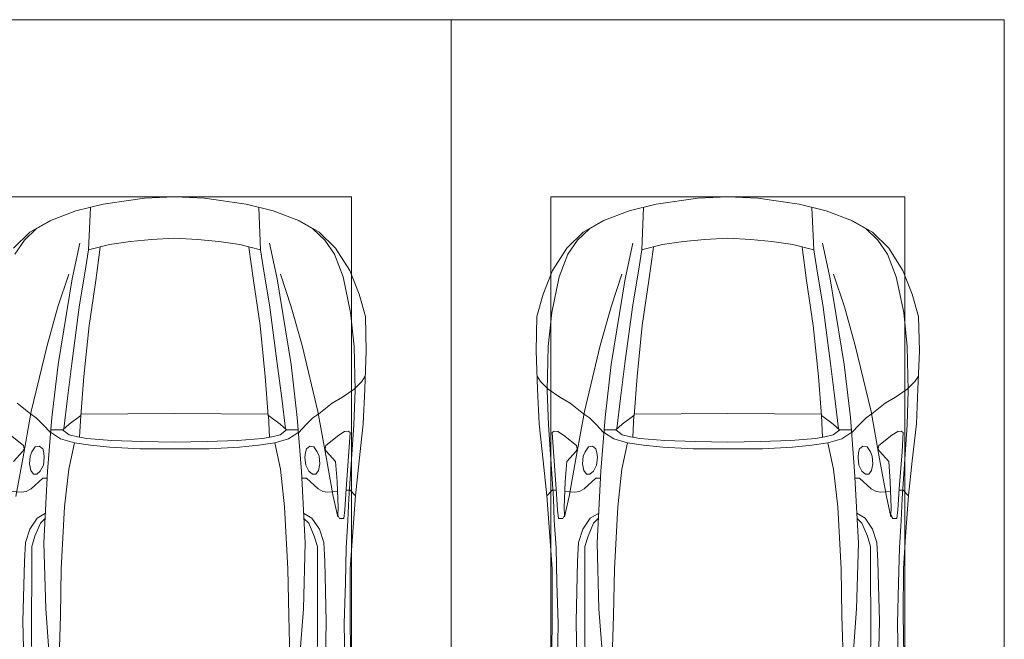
# Model space of a CAD drawing. Header units: millimetres. Extents: x -32229 to 169101, y -13689 to 125138.
# Tile 174 of 256: x 52485 to 56935, y 101550 to 104350. Entities that reach past the tile are written whole.
import ezdxf

# ---------------------------------------------------------------- set-up
doc = ezdxf.new("R2010")
doc.units = ezdxf.units.MM
doc.layers.add('A-DETL-GENF-OTLN', color=7, linetype='Continuous', lineweight=18)
doc.layers.add('C-PRKG-____-OTLN', color=7, linetype='Continuous', lineweight=18)

# ---------------------------------------------------------------- blocks, each defined once
blk = doc.blocks.new('АР_Машиноместо - 4900x2400_М__5300х2500_-3113489--01 ЭМ')
at = {"layer": 'A-DETL-GENF-OTLN', "color": 253, "lineweight": 13, "true_color": 0xaaaaaa}
for p, q in [((1250, 4500), (1114.6, 4493)), ((1250, 4500), (1385.4, 4493)), ((927, 4466.6), (804.4, 4436.7)), ((861.2, 4260.3), (869.3, 4451.1)), ((1114.6, 4493), (927, 4466.6)), ((1385.4, 4493), (1573, 4466.6)), ((1573, 4466.6), (1695.6, 4436.7)), ((1638.8, 4260.3), (1630.7, 4451.1)), ((804.4, 4436.7), (686, 4391.6)), ((1695.6, 4436.7), (1814, 4391.6)), ((686, 4391.6), (596.3, 4340.6)), ((1814, 4391.6), (1903.7, 4340.6)), ((596.3, 4340.6), (522.5, 4267.9)), ((1903.7, 4340.6), (1977.5, 4267.9)), ((955.5, 4283.9), (861, 4259.4)), ((914, 4272.5), (893.6, 4121.6)), ((1050.4, 4297.3), (955.5, 4283.9)), ((1146, 4306.7), (1050.4, 4297.3)), ((1250, 4312), (1146, 4306.7)), ((1250, 4312), (1354, 4306.7)), ((1354, 4306.7), (1449.6, 4297.3)), ((1449.6, 4297.3), (1544.5, 4283.9)), ((1544.5, 4283.9), (1639, 4259.4)), ((1586, 4272.5), (1606.4, 4121.6)), ((1977.5, 4267.9), (2041.4, 4167)), ((2041.4, 4167), (2083.6, 4059.2)), ((893.6, 4121.6), (863.9, 3917.5)), ((1606.4, 4121.6), (1636.1, 3917.5)), ((2083.6, 4059.2), (2112.6, 3958.4)), ((863.9, 3917.5), (840.1, 3687.8)), ((1636.1, 3917.5), (1659.9, 3687.8)), ((2112.6, 3958.4), (2116, 3802.9)), ((2116, 3802.9), (2109.8, 3630)), ((840.1, 3687.8), (826.6, 3509.6)), ((1659.9, 3687.8), (1673.4, 3509.6)), ((2061.4, 3629.8), (2096.2, 3665.5)), ((2096.2, 3665.5), (2111.9, 3688.4)), ((2008.6, 3594.2), (2061.4, 3629.8)), ((2109.8, 3630), (2102.9, 3474.2)), ((598.3, 3518.6), (537.9, 3567)), ((1901.7, 3518.6), (1962.1, 3567)), ((1962.1, 3567), (2008.6, 3594.2)), ((624.9, 3501.2), (598.3, 3518.6)), ((1250, 3520.1), (827.2, 3517.2)), ((1250, 3520.1), (1672.8, 3517.2)), ((1875.1, 3501.2), (1901.7, 3518.6)), ((654.7, 3470.4), (624.9, 3501.2)), ((676.4, 3260.1), (695.7, 3502.8)), ((744.3, 3447), (773.2, 3472.4)), ((773.2, 3472.4), (825.6, 3512.1)), ((825.6, 3512.1), (821, 3413)), ((1674.4, 3512.1), (1679, 3413)), ((1726.8, 3472.4), (1674.4, 3512.1)), ((1755.7, 3447), (1726.8, 3472.4)), ((1823.6, 3260.1), (1804.3, 3502.8)), ((1845.3, 3470.4), (1875.1, 3501.2)), ((2102.9, 3474.2), (2084.3, 3305.9)), ((690.2, 3433.7), (654.7, 3470.4)), ((744.1, 3447.2), (691.3, 3447.2)), ((773, 3424.2), (744.1, 3447.2)), ((1727, 3424.2), (1755.7, 3447)), ((1755.7, 3447.2), (1808.7, 3447.2)), ((1809.8, 3433.7), (1845.3, 3470.4)), ((2018.5, 3439.1), (1992, 3422.8)), ((2033.8, 3441.1), (2018.5, 3439.1)), ((2043.4, 3434.5), (2033.8, 3441.1)), ((2037.8, 3347.3), (2043.4, 3434.5)), ((508, 3422.8), (566.8, 3375.1)), ((811.1, 3414.8), (773, 3424.2)), ((853.3, 3407.2), (811.1, 3414.8)), ((965.3, 3397.8), (853.3, 3407.2)), ((1102.5, 3394.3), (965.3, 3397.8)), ((1250, 3391.3), (1102.5, 3394.3)), ((1250, 3391.3), (1397.5, 3394.3)), ((1397.5, 3394.3), (1534.7, 3397.8)), ((1534.7, 3397.8), (1646.7, 3407.2)), ((1646.7, 3407.2), (1688.9, 3414.8)), ((1688.9, 3414.8), (1727, 3424.2)), ((1992, 3422.8), (1933.2, 3375.1)), ((564.6, 3349.7), (522.2, 3303.2)), ((569.7, 3360.7), (564.6, 3349.7)), ((566.8, 3375.1), (569.7, 3360.7)), ((597.1, 3327.4), (605.2, 3346.8)), ((605.2, 3346.8), (620, 3369.3)), ((620, 3369.3), (638.7, 3372.5)), ((638.7, 3372.5), (654.1, 3360.7)), ((654.1, 3360.7), (658.7, 3344.5)), ((658.7, 3344.5), (661.1, 3321.2)), ((1841.3, 3344.5), (1838.9, 3321.2)), ((1845.9, 3360.7), (1841.3, 3344.5)), ((1861.3, 3372.5), (1845.9, 3360.7)), ((1880, 3369.3), (1861.3, 3372.5)), ((1894.8, 3346.8), (1880, 3369.3)), ((1902.9, 3327.4), (1894.8, 3346.8)), ((1933.2, 3375.1), (1930.3, 3360.7)), ((1930.3, 3360.7), (1935.4, 3349.7)), ((1935.4, 3349.7), (1977.8, 3303.2)), ((2025.2, 3179.9), (2037.8, 3347.3)), ((593.6, 3292.5), (597.1, 3327.4)), ((661.1, 3321.2), (657.2, 3286.3)), ((1838.9, 3321.2), (1842.8, 3286.3)), ((1906.4, 3292.5), (1902.9, 3327.4)), ((1977.8, 3303.2), (1984.7, 3213.7)), ((2084.3, 3305.9), (2067.1, 3148.3)), ((599.8, 3262.3), (593.6, 3292.5)), ((612.1, 3245.7), (599.8, 3262.3)), ((643.2, 3259.9), (626.8, 3246.1)), ((657.2, 3286.3), (643.2, 3259.9)), ((659.3, 2936), (676.4, 3260.1)), ((1840.7, 2936), (1823.6, 3260.1)), ((1842.8, 3286.3), (1856.8, 3259.9)), ((1856.8, 3259.9), (1873.2, 3246.1)), ((1887.9, 3245.7), (1900.2, 3262.3)), ((1900.2, 3262.3), (1906.4, 3292.5)), ((654.5, 3228.1), (601.7, 3179.4)), ((626.8, 3246.1), (612.1, 3245.7)), ((674.6, 3227.6), (654.5, 3228.1)), ((1825.4, 3227.6), (1845.5, 3228.1)), ((1845.5, 3228.1), (1898.3, 3179.4)), ((1873.2, 3246.1), (1887.9, 3245.7)), ((1984.7, 3213.7), (1989.1, 3094.6)), ((558.4, 3165.4), (513.6, 3168)), ((579.5, 3167.7), (558.4, 3165.4)), ((601.7, 3179.4), (579.5, 3167.7)), ((1898.3, 3179.4), (1920.5, 3167.7)), ((1920.5, 3167.7), (1941.6, 3165.4)), ((1941.6, 3165.4), (1986.4, 3168)), ((2019.2, 3085), (2025.2, 3179.9)), ((2024.8, 3173.5), (2043.1, 3174.2)), ((2043.1, 3174.2), (2067.1, 3148.3)), ((2067.2, 3149.3), (2054, 2964.8)), ((1989.1, 3094.6), (1987.8, 3061.4)), ((2014.4, 3046.1), (2019.2, 3085)), ((665.1, 3046.1), (643.6, 3024.6)), ((1834.9, 3046.1), (1856.4, 3024.6)), ((1987.8, 3061.4), (1995.5, 3046.6)), ((1995.5, 3046.6), (2014.4, 3046.1)), ((643.6, 3024.6), (618.7, 2966.7)), ((1856.4, 3024.6), (1881.3, 2966.7)), ((618.7, 2966.7), (604.4, 2919.4)), ((1881.3, 2966.7), (1895.6, 2919.4)), ((2054, 2964.8), (2043.9, 2818.3)), ((604.4, 2919.4), (604.4, 2850.8)), ((667.8, 2638.3), (659.3, 2936)), ((1832.2, 2638.3), (1840.7, 2936)), ((1895.6, 2919.4), (1895.6, 2850.8)), ((604.4, 2850.8), (603.5, 2534.3)), ((1895.6, 2850.8), (1896.5, 2534.3)), ((2043.9, 2818.3), (2043.2, 2613.6)), ((684.8, 2406.5), (667.8, 2638.3)), ((1815.2, 2406.5), (1832.2, 2638.3)), ((2043.2, 2613.6), (2045.5, 2423.6)), ((603.5, 2534.3), (606.1, 2314.9)), ((1896.5, 2534.3), (1893.9, 2314.9))]:
    blk.add_line(p, q, dxfattribs=at)
at = {"layer": 'A-DETL-GENF-OTLN', "color": 254, "lineweight": 13, "true_color": 0xd4d4d4}
for p, q in [((696.3, 4395.8), (625, 4354.8)), ((1803.7, 4395.8), (1875, 4354.8)), ((625, 4354.8), (571.5, 4303.1)), ((1875, 4354.8), (1928.5, 4303.1)), ((571.5, 4303.1), (527.8, 4239.8)), ((786.9, 4128.3), (821.1, 4289.8)), ((1713.1, 4128.3), (1678.9, 4289.8)), ((1928.5, 4303.1), (1972.2, 4239.8)), ((849, 4182.8), (861.2, 4260.3)), ((1651, 4182.8), (1638.8, 4260.3)), ((1972.2, 4239.8), (2011.4, 4138.1)), ((722.7, 4001.8), (771.7, 4149.8)), ((819.4, 4000.8), (849, 4182.8)), ((1680.6, 4000.8), (1651, 4182.8)), ((1777.3, 4001.8), (1728.3, 4149.8)), ((723.2, 3741.5), (786.9, 4128.3)), ((1776.8, 3741.5), (1713.1, 4128.3)), ((2011.4, 4138.1), (2045.3, 3976.8)), ((673.6, 3827.1), (722.7, 4001.8)), ((785.7, 3746.6), (819.4, 4000.8)), ((1714.3, 3746.6), (1680.6, 4000.8)), ((1826.4, 3827.1), (1777.3, 4001.8)), ((2045.3, 3976.8), (2061.4, 3823.4)), ((602.3, 3530.2), (673.6, 3827.1)), ((1897.7, 3530.2), (1826.4, 3827.1)), ((2061.4, 3823.4), (2065.8, 3623.7)), ((695.7, 3502.8), (723.2, 3741.5)), ((765.5, 3589.1), (785.7, 3746.6)), ((1734.5, 3589.1), (1714.3, 3746.6)), ((1804.3, 3502.8), (1776.8, 3741.5)), ((2065.8, 3623.7), (2060.5, 3468.5)), ((749.1, 3450.8), (765.5, 3589.1)), ((1750.9, 3450.8), (1734.5, 3589.1)), ((564, 3316.2), (602.3, 3530.2)), ((1936, 3316.2), (1897.7, 3530.2)), ((734.6, 3405.8), (688.5, 3435.5)), ((1765.4, 3405.8), (1811.5, 3435.5)), ((2060.5, 3468.5), (2038, 3136.6)), ((797.1, 3388.2), (734.6, 3405.8)), ((771.7, 3268.5), (797.1, 3388.2)), ((870, 3377.1), (797.1, 3388.2)), ((1630, 3377.1), (1702.9, 3388.2)), ((1702.9, 3388.2), (1765.4, 3405.8)), ((1728.3, 3268.5), (1702.9, 3388.2)), ((957.1, 3368.9), (870, 3377.1)), ((1093.5, 3360.7), (957.1, 3368.9)), ((1250, 3360.7), (1093.5, 3360.7)), ((1250, 3360.7), (1406.5, 3360.7)), ((1406.5, 3360.7), (1542.9, 3368.9)), ((1542.9, 3368.9), (1630, 3377.1)), ((532.7, 3145.9), (564, 3316.2)), ((1967.3, 3145.9), (1936, 3316.2)), ((752.8, 3099), (771.7, 3268.5)), ((1747.2, 3099), (1728.3, 3268.5)), ((1987.5, 3053.2), (1967.3, 3145.9)), ((2038, 3136.6), (2033.7, 3036.3)), ((737.8, 2818.3), (752.8, 3099)), ((1762.2, 2818.3), (1747.2, 3099)), ((595.2, 2997.9), (629, 3048.1)), ((629, 3048.1), (666.7, 3069.7)), ((1871, 3048.1), (1833.3, 3069.7)), ((1904.8, 2997.9), (1871, 3048.1)), ((2033.7, 3036.3), (2026.1, 2913.7)), ((575.7, 2937.4), (595.2, 2997.9)), ((1924.3, 2937.4), (1904.8, 2997.9)), ((571.6, 2853.3), (575.7, 2937.4)), ((1928.4, 2853.3), (1924.3, 2937.4)), ((2026.1, 2913.7), (2022.2, 2754.7)), ((564.4, 2580.5), (571.6, 2853.3)), ((1935.6, 2580.5), (1928.4, 2853.3)), ((733.8, 2606.7), (737.8, 2818.3)), ((1766.2, 2606.7), (1762.2, 2818.3)), ((2022.2, 2754.7), (2016.7, 2571.4)), ((728.4, 2415.7), (733.8, 2606.7)), ((1771.6, 2415.7), (1766.2, 2606.7)), ((570.6, 2291.4), (564.4, 2580.5)), ((1929.4, 2291.4), (1935.6, 2580.5)), ((2016.7, 2571.4), (2022, 2290))]:
    blk.add_line(p, q, dxfattribs=at)
at = {"layer": 'C-PRKG-____-OTLN', "color": 253, "lineweight": 13, "true_color": 0xaaaaaa}
for p, q in [((2500, 5300), (0, 5300)), ((2500, 0), (2500, 5300)), ((450, 4500), (2050, 4500)), ((2050, 800), (2050, 4500))]:
    blk.add_line(p, q, dxfattribs=at)
blk = doc.blocks.new('АР_Машиноместо - 4900x2400_М__5300х2500_-V11--01 ЭМ')
at = {"layer": 'A-DETL-GENF-OTLN', "color": 254, "lineweight": 13, "true_color": 0xd4d4d4}
for p, q in [((483.3, -2571.4), (478, -2290)), ((570.6, -2291.4), (564.4, -2580.5)), ((1929.4, -2291.4), (1935.6, -2580.5)), ((2016.7, -2571.4), (2022, -2290)), ((728.4, -2415.7), (733.8, -2606.7)), ((1771.6, -2415.7), (1766.2, -2606.7)), ((477.8, -2754.7), (483.3, -2571.4)), ((564.4, -2580.5), (571.6, -2853.3)), ((1935.6, -2580.5), (1928.4, -2853.3)), ((2022.2, -2754.7), (2016.7, -2571.4)), ((733.8, -2606.7), (737.8, -2818.3)), ((1766.2, -2606.7), (1762.2, -2818.3)), ((473.9, -2913.7), (477.8, -2754.7)), ((2026.1, -2913.7), (2022.2, -2754.7)), ((737.8, -2818.3), (752.8, -3099)), ((1762.2, -2818.3), (1747.2, -3099)), ((571.6, -2853.3), (575.7, -2937.4)), ((1928.4, -2853.3), (1924.3, -2937.4)), ((466.3, -3036.3), (473.9, -2913.7)), ((2033.7, -3036.3), (2026.1, -2913.7)), ((575.7, -2937.4), (595.2, -2997.9)), ((1924.3, -2937.4), (1904.8, -2997.9)), ((595.2, -2997.9), (629, -3048.1)), ((1904.8, -2997.9), (1871, -3048.1)), ((462, -3136.6), (466.3, -3036.3)), ((512.5, -3053.2), (532.7, -3145.9)), ((629, -3048.1), (666.7, -3069.7)), ((1871, -3048.1), (1833.3, -3069.7)), ((1987.5, -3053.2), (1967.3, -3145.9)), ((2038, -3136.6), (2033.7, -3036.3)), ((752.8, -3099), (771.7, -3268.5)), ((1747.2, -3099), (1728.3, -3268.5)), ((439.5, -3468.5), (462, -3136.6)), ((532.7, -3145.9), (564, -3316.2)), ((1967.3, -3145.9), (1936, -3316.2)), ((2060.5, -3468.5), (2038, -3136.6)), ((771.7, -3268.5), (797.1, -3388.2)), ((1728.3, -3268.5), (1702.9, -3388.2)), ((564, -3316.2), (602.3, -3530.2)), ((1936, -3316.2), (1897.7, -3530.2)), ((870, -3377.1), (797.1, -3388.2)), ((957.1, -3368.9), (870, -3377.1)), ((1093.5, -3360.7), (957.1, -3368.9)), ((1250, -3360.7), (1093.5, -3360.7)), ((1250, -3360.7), (1406.5, -3360.7)), ((1406.5, -3360.7), (1542.9, -3368.9)), ((1542.9, -3368.9), (1630, -3377.1)), ((1630, -3377.1), (1702.9, -3388.2)), ((734.6, -3405.8), (688.5, -3435.5)), ((797.1, -3388.2), (734.6, -3405.8)), ((1702.9, -3388.2), (1765.4, -3405.8)), ((1765.4, -3405.8), (1811.5, -3435.5)), ((434.2, -3623.7), (439.5, -3468.5)), ((749.1, -3450.8), (765.5, -3589.1)), ((1750.9, -3450.8), (1734.5, -3589.1)), ((2065.8, -3623.7), (2060.5, -3468.5)), ((695.7, -3502.8), (723.2, -3741.5)), ((1804.3, -3502.8), (1776.8, -3741.5)), ((602.3, -3530.2), (673.6, -3827.1)), ((1897.7, -3530.2), (1826.4, -3827.1)), ((765.5, -3589.1), (785.7, -3746.6)), ((1734.5, -3589.1), (1714.3, -3746.6)), ((438.6, -3823.4), (434.2, -3623.7)), ((2061.4, -3823.4), (2065.8, -3623.7)), ((723.2, -3741.5), (786.9, -4128.3)), ((785.7, -3746.6), (819.4, -4000.8)), ((1714.3, -3746.6), (1680.6, -4000.8)), ((1776.8, -3741.5), (1713.1, -4128.3)), ((454.7, -3976.8), (438.6, -3823.4)), ((2045.3, -3976.8), (2061.4, -3823.4)), ((673.6, -3827.1), (722.7, -4001.8)), ((1826.4, -3827.1), (1777.3, -4001.8)), ((488.6, -4138.1), (454.7, -3976.8)), ((722.7, -4001.8), (771.7, -4149.8)), ((819.4, -4000.8), (849, -4182.8)), ((1680.6, -4000.8), (1651, -4182.8)), ((1777.3, -4001.8), (1728.3, -4149.8)), ((2011.4, -4138.1), (2045.3, -3976.8)), ((527.8, -4239.8), (488.6, -4138.1)), ((786.9, -4128.3), (821.1, -4289.8)), ((1713.1, -4128.3), (1678.9, -4289.8)), ((1972.2, -4239.8), (2011.4, -4138.1)), ((849, -4182.8), (861.2, -4260.3)), ((1651, -4182.8), (1638.8, -4260.3)), ((571.5, -4303.1), (527.8, -4239.8)), ((1928.5, -4303.1), (1972.2, -4239.8)), ((625, -4354.8), (571.5, -4303.1)), ((1875, -4354.8), (1928.5, -4303.1)), ((696.3, -4395.8), (625, -4354.8)), ((1803.7, -4395.8), (1875, -4354.8))]:
    blk.add_line(p, q, dxfattribs=at)
at = {"layer": 'A-DETL-GENF-OTLN', "color": 253, "lineweight": 13, "true_color": 0xaaaaaa}
for p, q in [((603.5, -2534.3), (606.1, -2314.9)), ((1896.5, -2534.3), (1893.9, -2314.9)), ((456.8, -2613.6), (454.5, -2423.6)), ((684.8, -2406.5), (667.8, -2638.3)), ((1815.2, -2406.5), (1832.2, -2638.3)), ((2043.2, -2613.6), (2045.5, -2423.6)), ((604.4, -2850.8), (603.5, -2534.3)), ((1895.6, -2850.8), (1896.5, -2534.3)), ((456.1, -2818.3), (456.8, -2613.6)), ((2043.9, -2818.3), (2043.2, -2613.6)), ((667.8, -2638.3), (659.3, -2936)), ((1832.2, -2638.3), (1840.7, -2936)), ((446, -2964.8), (456.1, -2818.3)), ((2054, -2964.8), (2043.9, -2818.3)), ((604.4, -2919.4), (604.4, -2850.8)), ((1895.6, -2919.4), (1895.6, -2850.8)), ((618.7, -2966.7), (604.4, -2919.4)), ((659.3, -2936), (676.4, -3260.1)), ((1840.7, -2936), (1823.6, -3260.1)), ((1881.3, -2966.7), (1895.6, -2919.4)), ((432.8, -3149.3), (446, -2964.8)), ((643.6, -3024.6), (618.7, -2966.7)), ((1856.4, -3024.6), (1881.3, -2966.7)), ((2067.2, -3149.3), (2054, -2964.8)), ((665.1, -3046.1), (643.6, -3024.6)), ((1834.9, -3046.1), (1856.4, -3024.6)), ((485.6, -3046.1), (480.8, -3085)), ((504.5, -3046.6), (485.6, -3046.1)), ((512.2, -3061.4), (504.5, -3046.6)), ((510.9, -3094.6), (512.2, -3061.4)), ((1987.8, -3061.4), (1995.5, -3046.6)), ((1989.1, -3094.6), (1987.8, -3061.4)), ((1995.5, -3046.6), (2014.4, -3046.1)), ((2014.4, -3046.1), (2019.2, -3085)), ((480.8, -3085), (474.8, -3179.9)), ((515.3, -3213.7), (510.9, -3094.6)), ((1984.7, -3213.7), (1989.1, -3094.6)), ((2019.2, -3085), (2025.2, -3179.9)), ((415.7, -3305.9), (432.8, -3149.3)), ((456.9, -3174.2), (432.9, -3148.3)), ((2043.1, -3174.2), (2067.1, -3148.3)), ((2084.3, -3305.9), (2067.1, -3148.3)), ((475.2, -3173.5), (456.9, -3174.2)), ((474.8, -3179.9), (462.2, -3347.3)), ((558.4, -3165.4), (513.6, -3168)), ((579.5, -3167.7), (558.4, -3165.4)), ((601.7, -3179.4), (579.5, -3167.7)), ((654.5, -3228.1), (601.7, -3179.4)), ((1845.5, -3228.1), (1898.3, -3179.4)), ((1898.3, -3179.4), (1920.5, -3167.7)), ((1920.5, -3167.7), (1941.6, -3165.4)), ((1941.6, -3165.4), (1986.4, -3168)), ((2024.8, -3173.5), (2043.1, -3174.2)), ((2025.2, -3179.9), (2037.8, -3347.3)), ((522.2, -3303.2), (515.3, -3213.7)), ((612.1, -3245.7), (599.8, -3262.3)), ((626.8, -3246.1), (612.1, -3245.7)), ((643.2, -3259.9), (626.8, -3246.1)), ((674.6, -3227.6), (654.5, -3228.1)), ((1825.4, -3227.6), (1845.5, -3228.1)), ((1856.8, -3259.9), (1873.2, -3246.1)), ((1873.2, -3246.1), (1887.9, -3245.7)), ((1887.9, -3245.7), (1900.2, -3262.3)), ((1977.8, -3303.2), (1984.7, -3213.7)), ((599.8, -3262.3), (593.6, -3292.5)), ((593.6, -3292.5), (597.1, -3327.4)), ((657.2, -3286.3), (643.2, -3259.9)), ((661.1, -3321.2), (657.2, -3286.3)), ((676.4, -3260.1), (695.7, -3502.8)), ((1823.6, -3260.1), (1804.3, -3502.8)), ((1838.9, -3321.2), (1842.8, -3286.3)), ((1842.8, -3286.3), (1856.8, -3259.9)), ((1900.2, -3262.3), (1906.4, -3292.5)), ((1906.4, -3292.5), (1902.9, -3327.4)), ((397.1, -3474.2), (415.7, -3305.9)), ((564.6, -3349.7), (522.2, -3303.2)), ((597.1, -3327.4), (605.2, -3346.8)), ((658.7, -3344.5), (661.1, -3321.2)), ((1841.3, -3344.5), (1838.9, -3321.2)), ((1902.9, -3327.4), (1894.8, -3346.8)), ((1935.4, -3349.7), (1977.8, -3303.2)), ((2102.9, -3474.2), (2084.3, -3305.9)), ((462.2, -3347.3), (456.6, -3434.5)), ((508, -3422.8), (566.8, -3375.1)), ((569.7, -3360.7), (564.6, -3349.7)), ((566.8, -3375.1), (569.7, -3360.7)), ((605.2, -3346.8), (620, -3369.3)), ((620, -3369.3), (638.7, -3372.5)), ((638.7, -3372.5), (654.1, -3360.7)), ((654.1, -3360.7), (658.7, -3344.5)), ((1845.9, -3360.7), (1841.3, -3344.5)), ((1861.3, -3372.5), (1845.9, -3360.7)), ((1880, -3369.3), (1861.3, -3372.5)), ((1894.8, -3346.8), (1880, -3369.3)), ((1930.3, -3360.7), (1935.4, -3349.7)), ((1933.2, -3375.1), (1930.3, -3360.7)), ((1992, -3422.8), (1933.2, -3375.1)), ((2037.8, -3347.3), (2043.4, -3434.5)), ((481.5, -3439.1), (508, -3422.8)), ((773, -3424.2), (744.1, -3447.2)), ((811.1, -3414.8), (773, -3424.2)), ((853.3, -3407.2), (811.1, -3414.8)), ((825.6, -3512.1), (821, -3413)), ((965.3, -3397.8), (853.3, -3407.2)), ((1102.5, -3394.3), (965.3, -3397.8)), ((1250, -3391.3), (1102.5, -3394.3)), ((1250, -3391.3), (1397.5, -3394.3)), ((1397.5, -3394.3), (1534.7, -3397.8)), ((1534.7, -3397.8), (1646.7, -3407.2)), ((1646.7, -3407.2), (1688.9, -3414.8)), ((1674.4, -3512.1), (1679, -3413)), ((1688.9, -3414.8), (1727, -3424.2)), ((1727, -3424.2), (1755.7, -3447)), ((2018.5, -3439.1), (1992, -3422.8)), ((456.6, -3434.5), (466.2, -3441.1)), ((466.2, -3441.1), (481.5, -3439.1)), ((654.7, -3470.4), (624.9, -3501.2)), ((690.2, -3433.7), (654.7, -3470.4)), ((744.1, -3447.2), (691.3, -3447.2)), ((744.3, -3447), (773.2, -3472.4)), ((1755.7, -3447), (1726.8, -3472.4)), ((1755.7, -3447.2), (1808.7, -3447.2)), ((1809.8, -3433.7), (1845.3, -3470.4)), ((1845.3, -3470.4), (1875.1, -3501.2)), ((2033.8, -3441.1), (2018.5, -3439.1)), ((2043.4, -3434.5), (2033.8, -3441.1)), ((390.2, -3630), (397.1, -3474.2)), ((624.9, -3501.2), (598.3, -3518.6)), ((773.2, -3472.4), (825.6, -3512.1)), ((840.1, -3687.8), (826.6, -3509.6)), ((1659.9, -3687.8), (1673.4, -3509.6)), ((1726.8, -3472.4), (1674.4, -3512.1)), ((1875.1, -3501.2), (1901.7, -3518.6)), ((2109.8, -3630), (2102.9, -3474.2)), ((598.3, -3518.6), (537.9, -3567)), ((1250, -3520.1), (827.2, -3517.2)), ((1250, -3520.1), (1672.8, -3517.2)), ((1901.7, -3518.6), (1962.1, -3567)), ((491.4, -3594.2), (438.6, -3629.8)), ((537.9, -3567), (491.4, -3594.2)), ((1962.1, -3567), (2008.6, -3594.2)), ((2008.6, -3594.2), (2061.4, -3629.8)), ((384, -3802.9), (390.2, -3630)), ((438.6, -3629.8), (403.8, -3665.5)), ((2061.4, -3629.8), (2096.2, -3665.5)), ((2116, -3802.9), (2109.8, -3630)), ((403.8, -3665.5), (388.1, -3688.4)), ((863.9, -3917.5), (840.1, -3687.8)), ((1636.1, -3917.5), (1659.9, -3687.8)), ((2096.2, -3665.5), (2111.9, -3688.4)), ((387.4, -3958.4), (384, -3802.9)), ((2112.6, -3958.4), (2116, -3802.9)), ((416.4, -4059.2), (387.4, -3958.4)), ((893.6, -4121.6), (863.9, -3917.5)), ((1606.4, -4121.6), (1636.1, -3917.5)), ((2083.6, -4059.2), (2112.6, -3958.4)), ((458.6, -4167), (416.4, -4059.2)), ((2041.4, -4167), (2083.6, -4059.2)), ((914, -4272.5), (893.6, -4121.6)), ((1586, -4272.5), (1606.4, -4121.6)), ((522.5, -4267.9), (458.6, -4167)), ((1977.5, -4267.9), (2041.4, -4167)), ((596.3, -4340.6), (522.5, -4267.9)), ((955.5, -4283.9), (861, -4259.4)), ((861.2, -4260.3), (869.3, -4451.1)), ((1544.5, -4283.9), (1639, -4259.4)), ((1638.8, -4260.3), (1630.7, -4451.1)), ((1903.7, -4340.6), (1977.5, -4267.9)), ((1050.4, -4297.3), (955.5, -4283.9)), ((1146, -4306.7), (1050.4, -4297.3)), ((1250, -4312), (1146, -4306.7)), ((1250, -4312), (1354, -4306.7)), ((1354, -4306.7), (1449.6, -4297.3)), ((1449.6, -4297.3), (1544.5, -4283.9)), ((686, -4391.6), (596.3, -4340.6)), ((1814, -4391.6), (1903.7, -4340.6)), ((804.4, -4436.7), (686, -4391.6)), ((1695.6, -4436.7), (1814, -4391.6)), ((927, -4466.6), (804.4, -4436.7)), ((1573, -4466.6), (1695.6, -4436.7)), ((1114.6, -4493), (927, -4466.6)), ((1250, -4500), (1114.6, -4493)), ((1250, -4500), (1385.4, -4493)), ((1385.4, -4493), (1573, -4466.6))]:
    blk.add_line(p, q, dxfattribs=at)
at = {"layer": 'C-PRKG-____-OTLN', "color": 253, "lineweight": 13, "true_color": 0xaaaaaa}
for p, q in [((0, 0), (0, -5300)), ((2500, 0), (2500, -5300)), ((450, -800), (450, -4500)), ((2050, -800), (2050, -4500)), ((450, -4500), (2050, -4500)), ((2500, -5300), (0, -5300))]:
    blk.add_line(p, q, dxfattribs=at)
blk = doc.blocks.new('Наметкина 10_РД_АР_П_отсоединено_rvt-1--01 ЭМ')
at = {"layer": 'C-PRKG-____-OTLN', "color": 253, "lineweight": 13, "true_color": 0xaaaaaa}
blk.add_blockref('АР_Машиноместо - 4900x2400_М__5300х2500_-3113489--01 ЭМ', (51935.3, 99050), dxfattribs=at)
at = {"layer": 'C-PRKG-____-OTLN', "color": 253, "lineweight": 13, "true_color": 0xaaaaaa, "rotation": 180}
blk.add_blockref('АР_Машиноместо - 4900x2400_М__5300х2500_-V11--01 ЭМ', (56935.3, 99050), dxfattribs=at)

msp = doc.modelspace()

# ---------------------------------------------------------------- block references
at = {"lineweight": 5}
msp.add_blockref('Наметкина 10_РД_АР_П_отсоединено_rvt-1--01 ЭМ', (0, 0), dxfattribs=at)

doc.saveas('drawing.dxf')
